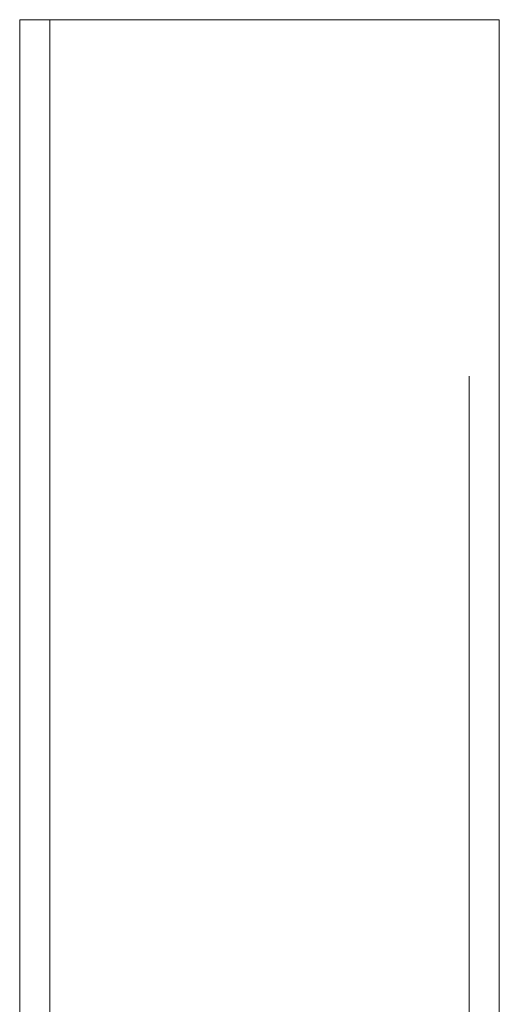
# Model space of a CAD drawing. Header units: millimetres. Extents: x 56 to 3092, y 90 to 4365.
# Tile 23 of 28: x 936 to 944, y 3796 to 3812. Entities that reach past the tile are written whole.
import ezdxf

# ---------------------------------------------------------------- set-up
doc = ezdxf.new("R2010")
doc.units = ezdxf.units.MM
doc.header["$LTSCALE"] = 15
doc.linetypes.add('HIDDEN', pattern=[1.905, 1.27, -0.635])

msp = doc.modelspace()

# ---------------------------------------------------------------- linework, layer by layer
at = {"color": 7, "linetype": 'HIDDEN', "lineweight": 18}
for p, q in [((935.904, 3812.257), (935.904, 3787.257)), ((935.904, 3812.257), (943.904, 3812.257)), ((943.904, 3812.257), (935.904, 3812.257)), ((936.404, 3812.257), (936.404, 3787.257)), ((943.392, 3812.257), (936.416, 3812.257)), ((943.404, 3787.257), (943.404, 3812.257)), ((943.904, 3812.257), (943.904, 3787.257))]:
    msp.add_line(p, q, dxfattribs=at)

doc.saveas('drawing.dxf')
